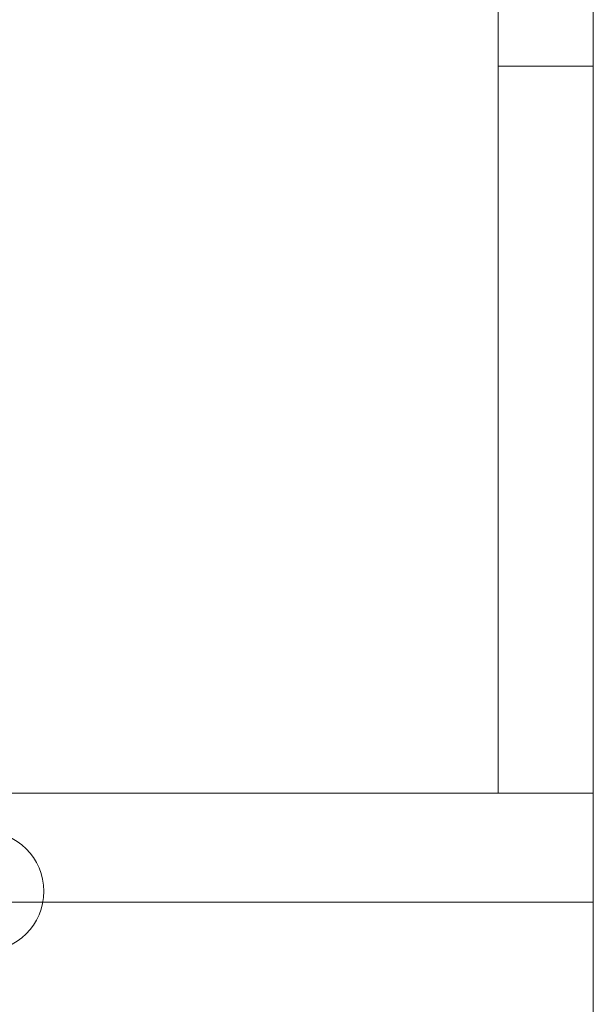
# Model space of a CAD drawing. Header units: millimetres. Extents: x 5 to 415, y 5 to 292.
# Tile 148 of 256: x 385 to 415, y 49 to 101. Entities that reach past the tile are written whole.
import ezdxf

# ---------------------------------------------------------------- set-up
doc = ezdxf.new("R2010")
doc.units = ezdxf.units.MM
doc.styles.add('SLDTEXTSTYLE1', font='ISOCP', dxfattribs={"width": 0.96})

# ---------------------------------------------------------------- blocks, each defined once
blk = doc.blocks.new('SW_NOTE_2')
at = {"color": 0, "linetype": 'Continuous', "lineweight": 0}
blk.add_circle((1.37, 3.591), 3.169, dxfattribs=at)
at = {"color": 0, "linetype": 'Continuous', "lineweight": 0, "insert": (0, 5.156), "char_height": 4, "attachment_point": 1, "style": 'SLDTEXTSTYLE1'}
blk.add_mtext('b', dxfattribs=at)

msp = doc.modelspace()

# ---------------------------------------------------------------- linework, layer by layer
at = {"color": 7, "linetype": 'Continuous', "lineweight": 0}
for p, q in [((415, 5), (415, 292)), ((410, 287), (410, 60.25)), ((410, 98.5), (415, 98.5)), ((227.8, 60.25), (415, 60.25)), ((326.6, 54.51182), (415, 54.51182))]:
    msp.add_line(p, q, dxfattribs=at)

# ---------------------------------------------------------------- block references
msp.add_blockref('SW_NOTE_2', (381.56663, 51.49501), dxfattribs=at)

doc.saveas('drawing.dxf')
